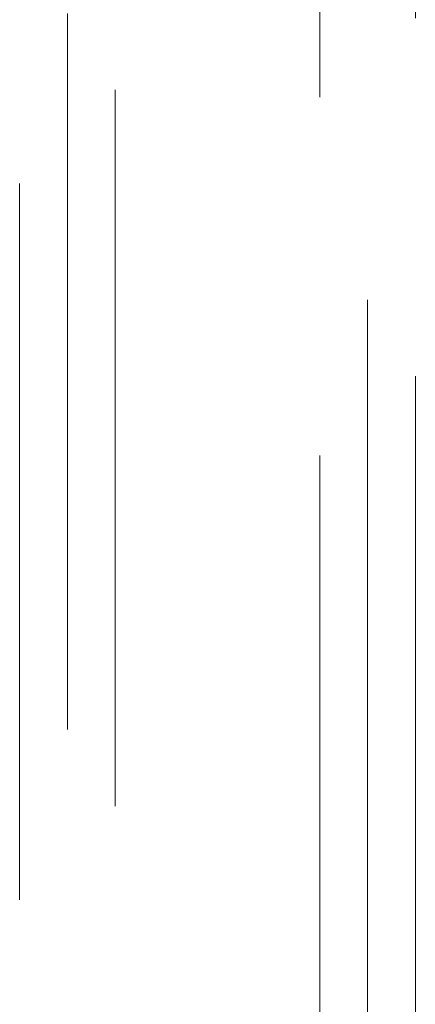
# Model space of a CAD drawing. Header units: millimetres. Extents: x 25610 to 48924, y 4737 to 39616.
# Tile 33 of 73: x 33423 to 33506, y 36632 to 36838. Entities that reach past the tile are written whole.
import ezdxf

# ---------------------------------------------------------------- set-up
doc = ezdxf.new("R2010")
doc.units = ezdxf.units.MM
doc.linetypes.add('ADSK_Штриховая_ш3 п1_5', pattern=[225, 150, -75])
doc.layers.add('A-DETL-____-MBND', color=5, linetype='ADSK_Штриховая_ш3 п1_5', lineweight=20)

msp = doc.modelspace()

# ---------------------------------------------------------------- linework, layer by layer
at = {"layer": 'A-DETL-____-MBND', "color": 150}
for p, q in [((33422.72, 37028.47), (33422.72, 34648.13)), ((33442.72, 34648.13), (33442.72, 37028.47)), ((33432.72, 34664.13), (33432.72, 37012.47))]:
    msp.add_line(p, q, dxfattribs=at)
at = {"layer": 'A-DETL-____-MBND', "color": 220}
for p, q in [((33485.64, 36971.56), (33485.64, 34588.13)), ((33505.64, 34588.13), (33505.64, 36971.56)), ((33495.64, 34604.13), (33495.64, 36955.56))]:
    msp.add_line(p, q, dxfattribs=at)

doc.saveas('drawing.dxf')
